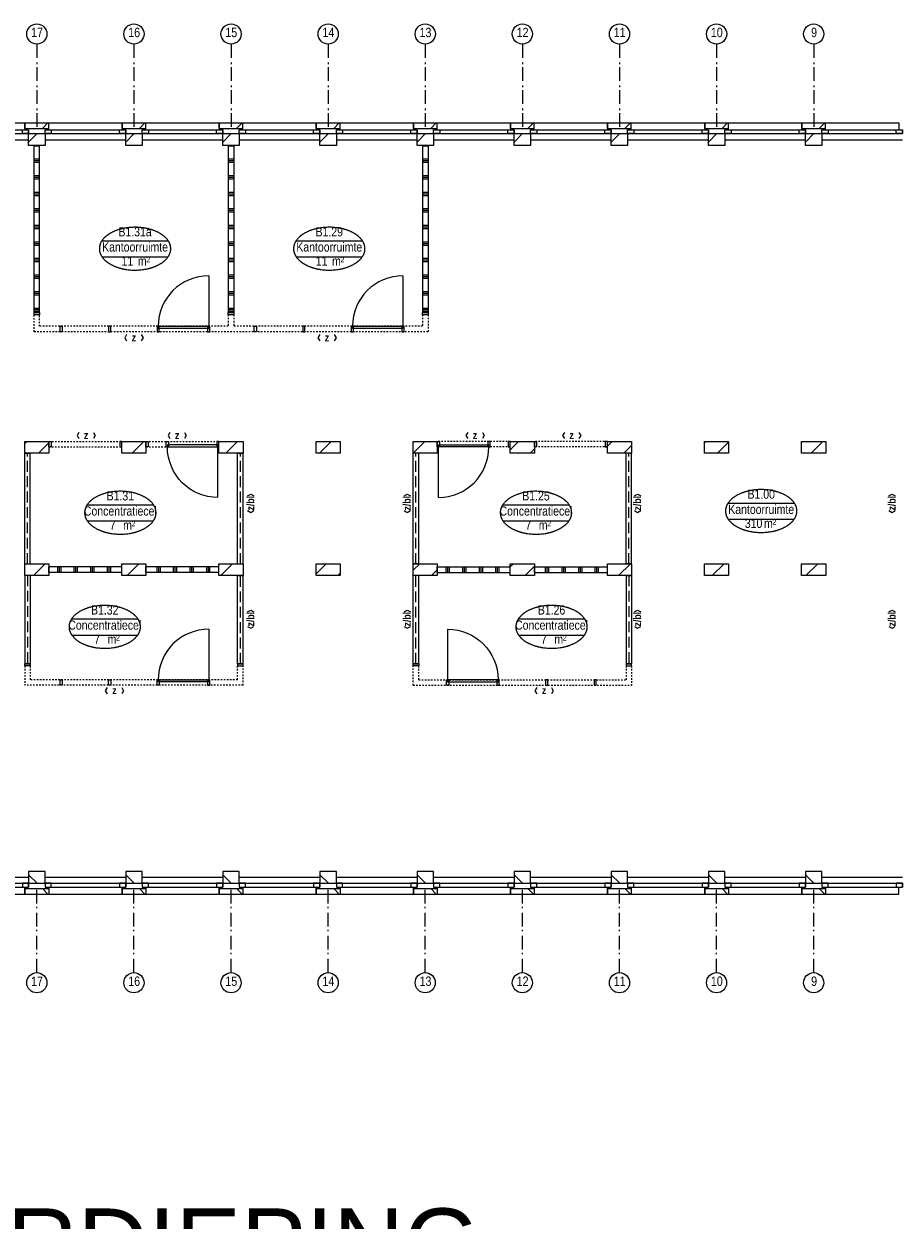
# Model space of a CAD drawing. Header units: millimetres. Extents: x 274611 to 571164, y 158736 to 298905.
# Tile 63 of 172: x 460750 to 476594, y 190858 to 212523. Entities that reach past the tile are written whole.
import ezdxf
from ezdxf.enums import TextEntityAlignment as Align

# ---------------------------------------------------------------- set-up
doc = ezdxf.new("R2010")
doc.units = ezdxf.units.MM
doc.header["$LTSCALE"] = 400
doc.header["$PDMODE"] = 1
doc.header["$PDSIZE"] = 15
for name, pattern in [('STYLE_02', [0.694427, 0.486069, -0.208359]), ('STYLE_06', [1.041641, 0.625, -0.208282, 0.069427, -0.138931]), ('STYLE_21', [0.138889, 0.069444, -0.069444])]:
    doc.linetypes.add(name, pattern=pattern)
for name, color, linetype, lineweight in [('Buitenkozijnen', 140, 'Continuous', 15), ('Interieur-deur', 43, 'Continuous', 9), ('Interieur-scheidingswand-horizontaal', 5, 'Continuous', 25), ('Interieur-scheidingswand-vertikaal', 5, 'Continuous', 25), ('Interieur-systeemwand glas', 140, 'STYLE_21', 15), ('Kozijnmerken', 43, 'Continuous', 9), ('mat-baksteen', 5, 'Continuous', 25), ('mat-kalkzandsteen', 5, 'Continuous', 25), ('None', 7, 'Continuous', 9), ('Ruimtenummers', 5, 'Continuous', 25)]:
    doc.layers.add(name, color=color, linetype=linetype, lineweight=lineweight)
doc.layers.add('plat', color=5, linetype='Continuous')
doc.styles.add('Arial', font='arial.ttf', dxfattribs={"height": 211.666667})
doc.styles.add('Arial Narrow', font='ARIALN.TTF', dxfattribs={"height": 222.25})
doc.styles.add('Arial Narrow (bold)', font='ARIALNB.TTF', dxfattribs={"height": 172.861111})

# ---------------------------------------------------------------- blocks, each defined once
blk = doc.blocks.new('systeemwandstijl 880 hoh')
at = {"layer": 'Interieur-systeemwand glas', "color": 43, "linetype": 'Continuous', "lineweight": 9}
blk.add_lwpolyline([(0, 20), (100, 20), (100, -20), (0, -20)], close=True, dxfattribs=at)
at = {"layer": 'Interieur-systeemwand glas', "color": 43, "linetype": 'Continuous', "lineweight": 15}
blk.add_point((0, 0), dxfattribs=at)
blk = doc.blocks.new('Deur systeemwand 915')
at = {"layer": 'Interieur-deur', "color": 140, "linetype": 'Continuous', "lineweight": 15}
blk.add_line((0, 1015), (0, 100), dxfattribs=at)
at = {"layer": 'Interieur-deur', "color": 92, "linetype": 'Continuous', "lineweight": 25}
blk.add_lwpolyline([(-915, 100), (0, 100), (0, 60), (-915, 60)], close=True, dxfattribs=at)
at = {"layer": 'Interieur-deur', "color": 140, "linetype": 'Continuous', "lineweight": 15}
blk.add_arc((0, 100), 915, 90, 180, dxfattribs=at)
blk = doc.blocks.new('Systeemwand B (2D)')
at = {"layer": 'Interieur-systeemwand glas', "lineweight": 15}
for p, q in [((0, 50), (1323, 50)), ((0, -50), (1323, -50))]:
    blk.add_line(p, q, dxfattribs=at)
at = {"layer": 'None', "color": 7, "rotation": 270}
blk.add_blockref('systeemwandstijl 880 hoh', (20, 50), dxfattribs=at)
at = {"layer": 'None', "color": 7, "xscale": -1, "rotation": 90}
blk.add_blockref('systeemwandstijl 880 hoh', (1303, 50), dxfattribs=at)
blk = doc.blocks.new('Systeemwand B met deur (2D)')
at = {"layer": 'Interieur-systeemwand glas', "lineweight": 15}
for p, q in [((0, 50), (1323, 50)), ((0, -50), (1323, -50))]:
    blk.add_line(p, q, dxfattribs=at)
at = {"layer": 'None', "color": 7, "rotation": 270}
for p in [(20, 50), (388, 50)]:
    blk.add_blockref('systeemwandstijl 880 hoh', p, dxfattribs=at)
at = {"layer": 'None', "color": 7, "xscale": -1}
for name, rotation in [('systeemwandstijl 880 hoh', 90), ('Deur systeemwand 915', 180)]:
    blk.add_blockref(name, (1303, 50), dxfattribs=dict(at, rotation=rotation))
blk = doc.blocks.new('*X820')
at = {"layer": 'None', "lineweight": 9}
for p, q in [((600, -2372), (600, -2272)), ((630, -2372), (630, -2272)), ((660, -2372), (660, -2272)), ((900, -2372), (900, -2272)), ((930, -2372), (930, -2272)), ((960, -2372), (960, -2272)), ((1200, -2372), (1200, -2272)), ((1230, -2372), (1230, -2272)), ((1260, -2372), (1260, -2272)), ((1500, -2372), (1500, -2272)), ((1530, -2372), (1530, -2272)), ((1560, -2372), (1560, -2272))]:
    blk.add_line(p, q, dxfattribs=at)
blk = doc.blocks.new('*X821')
at = {"layer": 'None', "lineweight": 9}
for p, q in [((2400, -2372), (2400, -2272)), ((2430, -2372), (2430, -2272)), ((2460, -2372), (2460, -2272)), ((2700, -2372), (2700, -2272)), ((2730, -2372), (2730, -2272)), ((2760, -2372), (2760, -2272)), ((3000, -2372), (3000, -2272)), ((3030, -2372), (3030, -2272)), ((3060, -2372), (3060, -2272)), ((3300, -2372), (3300, -2272)), ((3330, -2372), (3330, -2272)), ((3360, -2372), (3360, -2272))]:
    blk.add_line(p, q, dxfattribs=at)
blk = doc.blocks.new('Concentratiecel B 2 (2D)')
at = {"layer": 'Interieur-scheidingswand-horizontaal', "lineweight": 25}
for p, q in [((437, -2272), (1760, -2272)), ((437, -2372), (437, -2272)), ((437, -2372), (1760, -2372)), ((1760, -2372), (1760, -2272)), ((2197, -2272), (3520, -2272)), ((2197, -2372), (2197, -2272)), ((2197, -2372), (3520, -2372)), ((3520, -2372), (3520, -2272))]:
    blk.add_line(p, q, dxfattribs=at)
at = {"layer": 'Interieur-scheidingswand-vertikaal', "lineweight": 25}
for p, q in [((100, -214), (0, -214)), ((0, -2215), (0, -214)), ((100, -2215), (100, -214)), ((3957, -214), (3857, -214)), ((3857, -2215), (3857, -214)), ((3957, -2215), (3957, -214)), ((100, -2215), (0, -2215)), ((3957, -2215), (3857, -2215)), ((100, -2429), (0, -2429)), ((0, -4025), (0, -2429)), ((100, -4025), (100, -2429)), ((3857, -2429), (3857, -4025)), ((3857, -2429), (3957, -2429)), ((3957, -2429), (3957, -4025)), ((100, -4025), (0, -4025)), ((3857, -4025), (3957, -4025))]:
    blk.add_line(p, q, dxfattribs=at)
at = {"layer": 'Interieur-scheidingswand-vertikaal', "linetype": 'STYLE_02', "lineweight": 9}
for p, q in [((50, -2215), (50, -214)), ((3907, -2215), (3907, -214)), ((50, -4025), (50, -2429)), ((3907, -2429), (3907, -4025))]:
    blk.add_line(p, q, dxfattribs=at)
at = {"layer": 'Interieur-systeemwand glas', "lineweight": 15}
for p, q in [((0, -4415), (0, -4065)), ((100, -4315), (100, -4065)), ((3857, -4065), (3857, -4315)), ((3957, -4065), (3957, -4415)), ((100, -4315), (3857, -4315)), ((0, -4415), (3957, -4415))]:
    blk.add_line(p, q, dxfattribs=at)
at = {"layer": 'Interieur-scheidingswand-horizontaal'}
for name in ['*X820', '*X821']:
    blk.add_blockref(name, (0, 0), dxfattribs=at)
at = {"layer": 'None', "color": 7, "xscale": -1}
for name, p in [('Systeemwand B met deur (2D)', (1760, -50)), ('Systeemwand B (2D)', (3520, -50)), ('Deur systeemwand 915', (623.5, -4415)), ('systeemwandstijl 880 hoh', (3957, -4045))]:
    blk.add_blockref(name, p, dxfattribs=at)
at = {"layer": 'None', "color": 7}
blk.add_blockref('systeemwandstijl 880 hoh', (0, -4045), dxfattribs=at)
at = {"layer": 'None', "color": 7, "rotation": 270}
blk.add_blockref('systeemwandstijl 880 hoh', (623.5, -4315), dxfattribs=at)
at = {"layer": 'None', "color": 7, "xscale": -1, "rotation": 90}
for p in [(1538.5, -4315), (2418.5, -4315), (3298.5, -4315)]:
    blk.add_blockref('systeemwandstijl 880 hoh', p, dxfattribs=at)
blk = doc.blocks.new('*X937')
at = {"layer": 'None', "lineweight": 9}
for p, q in [((-47607, 2880), (-47568, 2919)), ((-47358, 2705), (-47170, 2893))]:
    blk.add_line(p, q, dxfattribs=at)
blk = doc.blocks.new('*X938')
at = {"layer": 'None', "lineweight": 9}
blk.add_line((-45661, 2705), (-45447, 2919), dxfattribs=at)
blk = doc.blocks.new('*X939')
at = {"layer": 'None', "lineweight": 9}
blk.add_line((-43964, 2705), (-43750, 2919), dxfattribs=at)
blk = doc.blocks.new('*X940')
at = {"layer": 'None', "lineweight": 9}
blk.add_line((-42267, 2705), (-42053, 2919), dxfattribs=at)
blk = doc.blocks.new('*X941')
at = {"layer": 'None', "lineweight": 9}
for p, q in [((-40567, 2707), (-40356, 2919)), ((-40146, 2705), (-40130, 2720))]:
    blk.add_line(p, q, dxfattribs=at)
blk = doc.blocks.new('*X942')
at = {"layer": 'None', "lineweight": 9}
for p, q in [((-38807, 2770), (-38659, 2919)), ((-38449, 2705), (-38370, 2783))]:
    blk.add_line(p, q, dxfattribs=at)
blk = doc.blocks.new('*X943')
at = {"layer": 'None', "lineweight": 9}
for p, q in [((-37047, 2833), (-36962, 2919)), ((-36752, 2705), (-36610, 2846))]:
    blk.add_line(p, q, dxfattribs=at)
blk = doc.blocks.new('*X944')
at = {"layer": 'None', "lineweight": 9}
for p, q in [((-35287, 2896), (-35265, 2919)), ((-35055, 2705), (-34850, 2909))]:
    blk.add_line(p, q, dxfattribs=at)
blk = doc.blocks.new('*X945')
at = {"layer": 'None', "lineweight": 9}
blk.add_line((-33357, 2705), (-33143, 2919), dxfattribs=at)
blk = doc.blocks.new('*X948')
at = {"layer": 'None', "lineweight": 9}
blk.add_line((-47451, 491), (-47237, 705), dxfattribs=at)
blk = doc.blocks.new('*X949')
at = {"layer": 'None', "lineweight": 9}
blk.add_line((-45754, 491), (-45540, 705), dxfattribs=at)
blk = doc.blocks.new('*X950')
at = {"layer": 'None', "lineweight": 9}
blk.add_line((-44057, 491), (-43843, 705), dxfattribs=at)
blk = doc.blocks.new('*X951')
at = {"layer": 'None', "lineweight": 9}
for p, q in [((-42327, 523), (-42146, 705)), ((-41935, 491), (-41890, 536))]:
    blk.add_line(p, q, dxfattribs=at)
blk = doc.blocks.new('*X952')
at = {"layer": 'None', "lineweight": 9}
for p, q in [((-40567, 586), (-40449, 705)), ((-40238, 491), (-40130, 599))]:
    blk.add_line(p, q, dxfattribs=at)
blk = doc.blocks.new('*X953')
at = {"layer": 'None', "lineweight": 9}
for p, q in [((-38807, 649), (-38752, 705)), ((-38541, 491), (-38370, 662))]:
    blk.add_line(p, q, dxfattribs=at)
blk = doc.blocks.new('*X954')
at = {"layer": 'None', "lineweight": 9}
blk.add_line((-36844, 491), (-36630, 705), dxfattribs=at)
blk = doc.blocks.new('*X955')
at = {"layer": 'None', "lineweight": 9}
blk.add_line((-35147, 491), (-34933, 705), dxfattribs=at)
blk = doc.blocks.new('*X956')
at = {"layer": 'None', "lineweight": 9}
blk.add_line((-33450, 491), (-33236, 705), dxfattribs=at)
blk = doc.blocks.new('*X297')
at = {"layer": 'None', "lineweight": 9}
blk.add_line((-148.5, -148.5), (4, 4), dxfattribs=at)
blk = doc.blocks.new('*X298')
at = {"layer": 'None', "lineweight": 9}
blk.add_line((100, 100), (200, 200), dxfattribs=at)
blk = doc.blocks.new('Penant best-uitbr  (2D)')
at = {"layer": 'mat-baksteen', "lineweight": 25}
for p, q in [((-215, 200), (215, 200)), ((-215, 100), (-215, 200)), ((-215, 100), (215, 100)), ((215, 100), (215, 200))]:
    blk.add_line(p, q, dxfattribs=at)
at = {"layer": 'mat-kalkzandsteen', "lineweight": 25}
blk.add_lwpolyline([(-148.5, 4), (148.5, 4), (148.5, -210), (-148.5, -210)], close=True, dxfattribs=at)
at = {"layer": 'mat-baksteen'}
blk.add_blockref('*X298', (0, 0), dxfattribs=at)
at = {"layer": 'mat-kalkzandsteen'}
blk.add_blockref('*X297', (0, 0), dxfattribs=at)
blk = doc.blocks.new('Gevelpui best-uitbr 1330 (2D)')
at = {"layer": 'Buitenkozijnen', "lineweight": 15}
for p, q in [((-731.5, 71), (731.5, 71)), ((-731.5, 4), (-731.5, 71)), ((-731.5, 4), (731.5, 4)), ((731.5, 4), (731.5, 71))]:
    blk.add_line(p, q, dxfattribs=at)
at = {"layer": 'Buitenkozijnen', "color": 92, "lineweight": 25}
for points in [[(-731.5, 71), (-617.5, 71), (-617.5, 4), (-731.5, 4)], [(617.5, 71), (731.5, 71), (731.5, 4), (617.5, 4)]]:
    blk.add_lwpolyline(points, close=True, dxfattribs=at)
at = {"layer": 'None', "color": 43, "linetype": 'Continuous', "lineweight": 9}
blk.add_line((-731.5, -107), (731.5, -107), dxfattribs=at)
at = {"layer": 'None', "color": 43, "linetype": 'Continuous', "lineweight": 9, "flags": 128}
blk.add_lwpolyline([(-665, 71), (-665, 200), (665, 200), (665, 71)], dxfattribs=at)
blk = doc.blocks.new('Ruimtenummer UV 50')
at = {"layer": 'Ruimtenummers', "color": 8, "lineweight": 5}
for p, q in [((602, 157), (-602, 157)), ((595, -137), (-595, -137))]:
    blk.add_line(p, q, dxfattribs=at)
blk.add_open_spline([(-323, 354), (-173, 406), (173, 406), (323, 354), (473, 302), (560, 212), (647, 122), (647, 18), (647, -86), (560, -176), (473, -266), (323, -318), (173, -370), (-173, -370), (-323, -318), (-474, -266), (-560, -176), (-647, -86), (-647, 18), (-647, 122), (-560, 212), (-474, 302), (-323, 354)], degree=2, knots=[0, 0, 0, 0.09962, 0.19924, 0.19924, 0.283607, 0.283607, 0.349619, 0.349619, 0.415638, 0.415638, 0.5, 0.5, 0.59962, 0.69924, 0.69924, 0.783607, 0.783607, 0.849619, 0.849619, 0.915638, 0.915638, 1, 1, 1], dxfattribs=at)
at = {"layer": 'Ruimtenummers', "attachment_point": 2, "style": 'Arial Narrow'}
for s, insert, char_height in [(' m', (104, -122), 165.9), (' 2', (220, -133), 96.8)]:
    blk.add_mtext(s, dxfattribs=dict(at, insert=insert, char_height=char_height))
at = {"layer": 'Ruimtenummers', "style": 'Arial Narrow'}
for tag, p in [('Nummer', (0, 407)), ('Naam', (0, 132)), ('Oppervlak', (-138, -122))]:
    blk.add_attdef(tag, text='', height=166, dxfattribs=at).set_placement(p, align=Align.TOP_CENTER)
blk = doc.blocks.new('*X1262')
at = {"layer": 'None', "lineweight": 9}
for p, q in [((6990, 0), (7090, 0)), ((6990, -240), (7090, -240)), ((6990, -270), (7090, -270)), ((6990, -300), (7090, -300)), ((6990, -540), (7090, -540)), ((6990, -570), (7090, -570)), ((6990, -600), (7090, -600)), ((6990, -840), (7090, -840)), ((6990, -870), (7090, -870)), ((6990, -900), (7090, -900)), ((6990, -1140), (7090, -1140)), ((6990, -1170), (7090, -1170)), ((6990, -1200), (7090, -1200)), ((6990, -1440), (7090, -1440)), ((6990, -1470), (7090, -1470)), ((6990, -1500), (7090, -1500)), ((6990, -1740), (7090, -1740)), ((6990, -1770), (7090, -1770)), ((6990, -1800), (7090, -1800)), ((6990, -2040), (7090, -2040)), ((6990, -2070), (7090, -2070)), ((6990, -2100), (7090, -2100)), ((6990, -2340), (7090, -2340)), ((6990, -2370), (7090, -2370)), ((6990, -2400), (7090, -2400)), ((6990, -2640), (7090, -2640)), ((6990, -2670), (7090, -2670)), ((6990, -2700), (7090, -2700)), ((6990, -2940), (7090, -2940)), ((6990, -2970), (7090, -2970)), ((6990, -3000), (7090, -3000))]:
    blk.add_line(p, q, dxfattribs=at)
blk = doc.blocks.new('*X1263')
at = {"layer": 'None', "lineweight": 9}
for p, q in [((3470, 0), (3570, 0)), ((3470, -240), (3570, -240)), ((3470, -270), (3570, -270)), ((3470, -300), (3570, -300)), ((3470, -540), (3570, -540)), ((3470, -570), (3570, -570)), ((3470, -600), (3570, -600)), ((3470, -840), (3570, -840)), ((3470, -870), (3570, -870)), ((3470, -900), (3570, -900)), ((3470, -1140), (3570, -1140)), ((3470, -1170), (3570, -1170)), ((3470, -1200), (3570, -1200)), ((3470, -1440), (3570, -1440)), ((3470, -1470), (3570, -1470)), ((3470, -1500), (3570, -1500)), ((3470, -1740), (3570, -1740)), ((3470, -1770), (3570, -1770)), ((3470, -1800), (3570, -1800)), ((3470, -2040), (3570, -2040)), ((3470, -2070), (3570, -2070)), ((3470, -2100), (3570, -2100)), ((3470, -2340), (3570, -2340)), ((3470, -2370), (3570, -2370)), ((3470, -2400), (3570, -2400)), ((3470, -2640), (3570, -2640)), ((3470, -2670), (3570, -2670)), ((3470, -2700), (3570, -2700)), ((3470, -2940), (3570, -2940)), ((3470, -2970), (3570, -2970)), ((3470, -3000), (3570, -3000))]:
    blk.add_line(p, q, dxfattribs=at)
blk = doc.blocks.new('*X1264')
at = {"layer": 'None', "lineweight": 9}
for p, q in [((-50, 0), (50, 0)), ((-50, -240), (50, -240)), ((-50, -270), (50, -270)), ((-50, -300), (50, -300)), ((-50, -540), (50, -540)), ((-50, -570), (50, -570)), ((-50, -600), (50, -600)), ((-50, -840), (50, -840)), ((-50, -870), (50, -870)), ((-50, -900), (50, -900)), ((-50, -1140), (50, -1140)), ((-50, -1170), (50, -1170)), ((-50, -1200), (50, -1200)), ((-50, -1440), (50, -1440)), ((-50, -1470), (50, -1470)), ((-50, -1500), (50, -1500)), ((-50, -1740), (50, -1740)), ((-50, -1770), (50, -1770)), ((-50, -1800), (50, -1800)), ((-50, -2040), (50, -2040)), ((-50, -2070), (50, -2070)), ((-50, -2100), (50, -2100)), ((-50, -2340), (50, -2340)), ((-50, -2370), (50, -2370)), ((-50, -2400), (50, -2400)), ((-50, -2640), (50, -2640)), ((-50, -2670), (50, -2670)), ((-50, -2700), (50, -2700)), ((-50, -2940), (50, -2940)), ((-50, -2970), (50, -2970)), ((-50, -3000), (50, -3000))]:
    blk.add_line(p, q, dxfattribs=at)
blk = doc.blocks.new('Vergaderruimten B 2 (2D)')
at = {"layer": 'Interieur-scheidingswand-vertikaal', "lineweight": 25}
for p, q in [((50, 4), (-50, 4)), ((-50, -3021), (-50, 4)), ((50, -3021), (50, 4)), ((3470, 4), (3470, -3021)), ((3470, 4), (3570, 4)), ((3570, 4), (3570, -3021)), ((6990, 4), (6990, -3021)), ((6990, 4), (7090, 4)), ((7090, 4), (7090, -3021)), ((50, -3021), (-50, -3021)), ((3470, -3021), (3570, -3021)), ((6990, -3021), (7090, -3021))]:
    blk.add_line(p, q, dxfattribs=at)
at = {"layer": 'Interieur-systeemwand glas', "lineweight": 15}
for p, q in [((-50, -3371), (-50, -3061)), ((50, -3271), (50, -3061)), ((3470, -3061), (3470, -3271)), ((3570, -3061), (3570, -3271)), ((6990, -3061), (6990, -3271)), ((7090, -3061), (7090, -3371)), ((7090, -3371), (-50, -3371)), ((3470, -3271), (50, -3271)), ((6990, -3271), (3570, -3271))]:
    blk.add_line(p, q, dxfattribs=at)
at = {"layer": 'Interieur-scheidingswand-vertikaal'}
for name in ['*X1264', '*X1263', '*X1262']:
    blk.add_blockref(name, (0, 0), dxfattribs=at)
at = {"layer": 'Interieur-scheidingswand-vertikaal', "color": 7}
for name, p in [('Deur systeemwand 915', (3115, -3371)), ('Deur systeemwand 915', (6635, -3371)), ('systeemwandstijl 880 hoh', (-50, -3041)), ('systeemwandstijl 880 hoh', (3470, -3041)), ('systeemwandstijl 880 hoh', (6990, -3041))]:
    blk.add_blockref(name, p, dxfattribs=at)
at = {"layer": 'Interieur-scheidingswand-vertikaal', "color": 7, "rotation": 270}
for p in [(440, -3271), (3960, -3271)]:
    blk.add_blockref('systeemwandstijl 880 hoh', p, dxfattribs=at)
at = {"layer": 'Interieur-scheidingswand-vertikaal', "color": 7, "xscale": -1, "rotation": 90}
for p in [(1320, -3271), (2200, -3271), (3115, -3271), (4840, -3271), (5720, -3271), (6635, -3271)]:
    blk.add_blockref('systeemwandstijl 880 hoh', p, dxfattribs=at)
blk = doc.blocks.new('Kozijnmerk 50')
at = {"layer": 'Kozijnmerken', "color": 92, "linetype": 'Continuous', "lineweight": 25}
for points in [[(-132, 51), (-165, -6), (-132, -62)], [(132, 51), (165, -6), (132, -62)]]:
    blk.add_lwpolyline(points, dxfattribs=at)
at = {"layer": 'None', "color": 43, "style": 'Arial Narrow (bold)'}
blk.add_attdef('merk', text='', height=138, dxfattribs=at).set_placement((0, 0), align=Align.MIDDLE_CENTER)
blk = doc.blocks.new('*U1793')
at = {"layer": 'None', "color": 7, "linetype": 'STYLE_06', "lineweight": 9}
for p, q in [((-47389, 10116), (-47389, 8616)), ((-45629, 10116), (-45629, 8616)), ((-43869, 10116), (-43869, 8616)), ((-42109, 10116), (-42109, 8616)), ((-40349, 10116), (-40349, 8616)), ((-38589, 10116), (-38589, 8616)), ((-36829, 10116), (-36829, 8616)), ((-35069, 10116), (-35069, 8616)), ((-33309, 10116), (-33309, 8616))]:
    blk.add_line(p, q, dxfattribs=at)
at = {"layer": 'None', "color": 43, "linetype": 'Continuous', "lineweight": 9}
for centre in [(-47389, 10299), (-45629, 10299), (-43869, 10299), (-42109, 10299), (-40349, 10299), (-38589, 10299), (-36829, 10299), (-35069, 10299), (-33309, 10299)]:
    blk.add_circle(centre, 183, dxfattribs=at)
at = {"layer": 'None', "color": 8, "attachment_point": 1, "style": 'Arial Narrow'}
for s, insert, char_height in [('17', (-47493, 10412), 169.3), ('16', (-45733, 10412), 169.3), ('15', (-43973, 10412), 169.3), ('14', (-42213, 10412), 169.3), ('13', (-40453, 10412), 169.3), ('12', (-38693, 10412), 169.3), ('11', (-36933, 10412), 169.3), ('10', (-35173, 10412), 169.3), ('9', (-33356, 10412), 169)]:
    blk.add_mtext(s, dxfattribs=dict(at, insert=insert, char_height=char_height))

msp = doc.modelspace()

# ---------------------------------------------------------------- linework, layer by layer
at = {"layer": 'mat-kalkzandsteen', "lineweight": 25}
for points in [[(460765.68474, 204960.95664), (461202.68474, 204960.95664), (461202.68474, 204746.95664), (460765.68474, 204746.95664)], [(462525.68474, 204960.95664), (462962.68474, 204960.95664), (462962.68474, 204746.95664), (462525.68474, 204746.95664)], [(464285.68474, 204960.95664), (464722.68474, 204960.95664), (464722.68474, 204746.95664), (464285.68474, 204746.95664)], [(466045.68474, 204960.95664), (466482.68474, 204960.95664), (466482.68474, 204746.95664), (466045.68474, 204746.95664)], [(467805.68474, 204960.95664), (468242.68474, 204960.95664), (468242.68474, 204746.95664), (467805.68474, 204746.95664)], [(469565.68474, 204960.95664), (470002.68474, 204960.95664), (470002.68474, 204746.95664), (469565.68474, 204746.95664)], [(471325.68474, 204960.95664), (471762.68474, 204960.95664), (471762.68474, 204746.95664), (471325.68474, 204746.95664)], [(473085.68474, 204960.95664), (473522.68474, 204960.95664), (473522.68474, 204746.95664), (473085.68474, 204746.95664)], [(474845.68474, 204960.95664), (475282.68474, 204960.95664), (475282.68474, 204746.95664), (474845.68474, 204746.95664)], [(460765.68474, 202746.95664), (461202.68474, 202746.95664), (461202.68474, 202532.95664), (460765.68474, 202532.95664)], [(462525.68474, 202746.95664), (462962.68474, 202746.95664), (462962.68474, 202532.95664), (462525.68474, 202532.95664)], [(464285.68474, 202746.95664), (464722.68474, 202746.95664), (464722.68474, 202532.95664), (464285.68474, 202532.95664)], [(466045.68474, 202746.95664), (466482.68474, 202746.95664), (466482.68474, 202532.95664), (466045.68474, 202532.95664)], [(467805.68474, 202746.95664), (468242.68474, 202746.95664), (468242.68474, 202532.95664), (467805.68474, 202532.95664)], [(469565.68474, 202746.95664), (470002.68474, 202746.95664), (470002.68474, 202532.95664), (469565.68474, 202532.95664)], [(471325.68474, 202746.95664), (471762.68474, 202746.95664), (471762.68474, 202532.95664), (471325.68474, 202532.95664)], [(473085.68474, 202746.95664), (473522.68474, 202746.95664), (473522.68474, 202532.95664), (473085.68474, 202532.95664)], [(474845.68474, 202746.95664), (475282.68474, 202746.95664), (475282.68474, 202532.95664), (474845.68474, 202532.95664)]]:
    msp.add_lwpolyline(points, close=True, dxfattribs=at)
at = {"layer": 'None', "color": 7, "linetype": 'STYLE_06', "lineweight": 9}
for p, q in [((460984.18474, 195339.46894), (460984.18474, 196839.46894)), ((462744.18474, 195339.46894), (462744.18474, 196839.46894)), ((464504.18474, 195339.46894), (464504.18474, 196839.46894)), ((466264.18474, 195339.46894), (466264.18474, 196839.46894)), ((468024.18474, 195339.46894), (468024.18474, 196839.46894)), ((469784.18474, 195339.46894), (469784.18474, 196839.46894)), ((471544.18474, 195339.46894), (471544.18474, 196839.46894)), ((473304.18474, 195339.46894), (473304.18474, 196839.46894)), ((475064.18474, 195339.46894), (475064.18474, 196839.46894))]:
    msp.add_line(p, q, dxfattribs=at)
at = {"layer": 'None', "color": 43, "linetype": 'Continuous', "lineweight": 9}
for centre in [(460984.18474, 195156.86252), (462744.18474, 195156.86252), (464504.18474, 195156.86252), (466264.18474, 195156.86252), (468024.18474, 195156.86252), (469784.18474, 195156.86252), (471544.18474, 195156.86252), (473304.18474, 195156.86252), (475064.18474, 195156.86252)]:
    msp.add_circle(centre, 182.60642, dxfattribs=at)

# ---------------------------------------------------------------- block references
at = {"layer": 'Interieur-scheidingswand-vertikaal', "color": 7}
msp.add_blockref('Vergaderruimten B 2 (2D)', (460984.18474, 210317.95664), dxfattribs=at)
at = {"layer": 'Kozijnmerken', "color": 7}
for p in [(462743.61016, 206844.25353), (466243.61016, 206844.25353), (461877.58476, 205074.76574), (463527.58476, 205074.76574), (468927.58476, 205074.76574), (470677.58476, 205074.76574), (462390.50271, 200452.73333), (470177.94334, 200452.73333)]:
    msp.add_blockref('Kozijnmerk 50', p, dxfattribs=at).add_auto_attribs({'merk': 'z'})
at = {"layer": 'Kozijnmerken', "color": 7, "rotation": 90}
for p in [(464855.90713, 203841.95664), (467691.94767, 203841.95664), (471866.70916, 203841.95664), (476479.54159, 203841.95664), (464855.90713, 201741.95664), (467691.94767, 201741.95664), (471866.70916, 201741.95664), (476479.54159, 201741.95664)]:
    msp.add_blockref('Kozijnmerk 50', p, dxfattribs=at).add_auto_attribs({'merk': 'z/bl'})
at = {"layer": 'mat-baksteen', "color": 7}
for p in [(460984.18474, 210531.95664), (462744.18474, 210531.95664), (464504.18474, 210531.95664), (466264.18474, 210531.95664), (468024.18474, 210531.95664), (469784.18474, 210531.95664), (471544.18474, 210531.95664), (473304.18474, 210531.95664), (475064.18474, 210531.95664)]:
    msp.add_blockref('Penant best-uitbr  (2D)', p, dxfattribs=at)
at = {"layer": 'mat-baksteen', "color": 7, "xscale": -1, "rotation": 180}
for p in [(460984.18474, 196961.95664), (462744.18474, 196961.95664), (464504.18474, 196961.95664), (466264.18474, 196961.95664), (468024.18474, 196961.95664), (469784.18474, 196961.95664), (471544.18474, 196961.95664), (473304.18474, 196961.95664), (475064.18474, 196961.95664)]:
    msp.add_blockref('Penant best-uitbr  (2D)', p, dxfattribs=at)
at = {"layer": 'mat-kalkzandsteen'}
for name in ['*X937', '*X938', '*X939', '*X940', '*X941', '*X942', '*X943', '*X944', '*X945', '*X948', '*X949', '*X950', '*X951', '*X952', '*X953', '*X954', '*X955', '*X956']:
    msp.add_blockref(name, (508373.12537, 202041.95664), dxfattribs=at)
at = {"layer": 'None', "color": 7}
for name, p in [('*U1793', (508373.12537, 202041.95664)), ('Gevelpui best-uitbr 1330 (2D)', (460104.18474, 210531.95664)), ('Gevelpui best-uitbr 1330 (2D)', (461864.18474, 210531.95664)), ('Gevelpui best-uitbr 1330 (2D)', (463624.18474, 210531.95664)), ('Gevelpui best-uitbr 1330 (2D)', (465384.18474, 210531.95664)), ('Gevelpui best-uitbr 1330 (2D)', (467144.18474, 210531.95664)), ('Gevelpui best-uitbr 1330 (2D)', (468904.18474, 210531.95664)), ('Gevelpui best-uitbr 1330 (2D)', (470664.18474, 210531.95664)), ('Gevelpui best-uitbr 1330 (2D)', (472424.18474, 210531.95664)), ('Gevelpui best-uitbr 1330 (2D)', (474184.18474, 210531.95664)), ('Gevelpui best-uitbr 1330 (2D)', (475944.18474, 210531.95664)), ('Concentratiecel B 2 (2D)', (467805.68474, 204960.95664))]:
    msp.add_blockref(name, p, dxfattribs=at)
at = {"layer": 'None', "color": 7, "xscale": -1}
msp.add_blockref('Concentratiecel B 2 (2D)', (464722.68474, 204960.95664), dxfattribs=at)
at = {"layer": 'None', "color": 7, "xscale": -1, "rotation": 180}
for p in [(460104.18474, 196961.95664), (461864.18474, 196961.95664), (463624.18474, 196961.95664), (465384.18474, 196961.95664), (467144.18474, 196961.95664), (468904.18474, 196961.95664), (470664.18474, 196961.95664), (472424.18474, 196961.95664), (474184.18474, 196961.95664), (475944.18474, 196961.95664)]:
    msp.add_blockref('Gevelpui best-uitbr 1330 (2D)', p, dxfattribs=at)
at = {"layer": 'Ruimtenummers'}
for p, values in [((462764.24752, 208434.18253), {'Nummer': 'B1.31a', 'Naam': 'Kantoorruimte', 'Oppervlak': '11'}), ((466284.24752, 208434.18253), {'Nummer': 'B1.29', 'Naam': 'Kantoorruimte', 'Oppervlak': '11'}), ((474113.15377, 203682.79038), {'Nummer': 'B1.00', 'Naam': 'Kantoorruimte', 'Oppervlak': '310'}), ((462497.50546, 203651.95664), {'Nummer': 'B1.31', 'Naam': 'Concentratiecel', 'Oppervlak': '7'}), ((470030.92081, 203651.95664), {'Nummer': 'B1.25', 'Naam': 'Concentratiecel', 'Oppervlak': '7'}), ((462215.28103, 201585.29328), {'Nummer': 'B1.32', 'Naam': 'Concentratiecel', 'Oppervlak': '7'}), ((470313.14524, 201585.29328), {'Nummer': 'B1.26', 'Naam': 'Concentratiecel', 'Oppervlak': '7'})]:
    msp.add_blockref('Ruimtenummer UV 50', p, dxfattribs=at).add_auto_attribs(values)

# ---------------------------------------------------------------- texts
at = {"layer": 'None', "color": 8, "attachment_point": 1, "style": 'Arial Narrow'}
for s, insert, char_height in [('17', (460880.46524, 195269.6201), 169.333333), ('16', (462640.46524, 195269.6201), 169.333333), ('15', (464400.46524, 195269.6201), 169.333333), ('14', (466160.46524, 195269.6201), 169.333333), ('13', (467920.46524, 195269.6201), 169.333333), ('12', (469680.46524, 195269.6201), 169.333333), ('11', (471440.46524, 195269.6201), 169.333333), ('10', (473200.46524, 195269.6201), 169.333333), ('9', (475017.6085, 195269.6201), 169.33333)]:
    msp.add_mtext(s, dxfattribs=dict(at, insert=insert, char_height=char_height))
at = {"layer": 'plat', "insert": (455414.46512, 191069.1105), "char_height": 1270, "attachment_point": 1, "style": 'Arial'}
msp.add_mtext('1E VERDIEPING\\Pbestaande situatie', dxfattribs=at)

doc.saveas('drawing.dxf')
